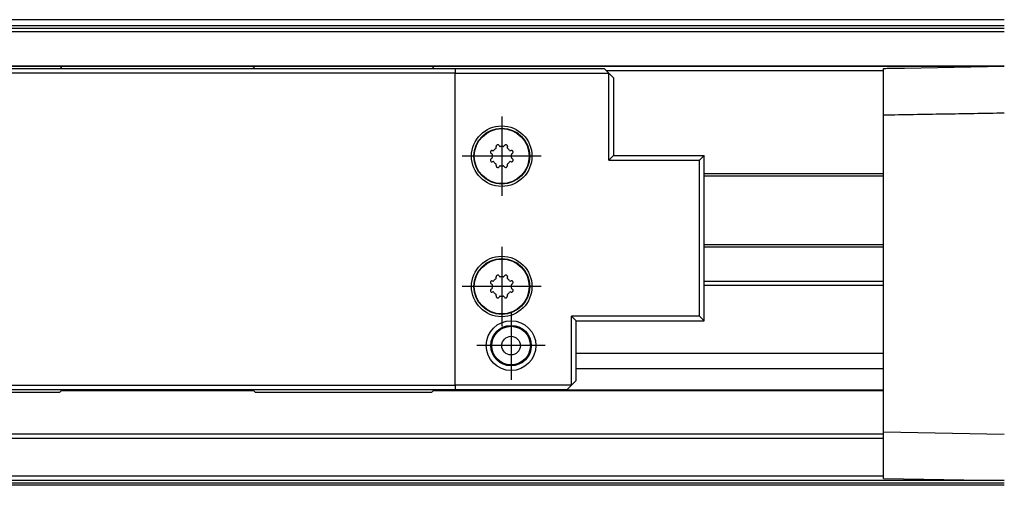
# Model space of a CAD drawing. Header units: millimetres. Extents: x -235 to 9017, y -109 to 485.
# Tile 11 of 35: x 371 to 477, y 337 to 387. Entities that reach past the tile are written whole.
import ezdxf

# ---------------------------------------------------------------- set-up
doc = ezdxf.new("R2010")
doc.units = ezdxf.units.MM
doc.linetypes.add('DOT_CENTER', pattern=[14, 12, -1, 0, -1])
doc.layers.add('1', color=7, linetype='Continuous')

# ---------------------------------------------------------------- blocks, each defined once
blk = doc.blocks.new('CABEZA_1_1__40', base_point=(340.9543643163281, 347.1029435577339))
at = {"color": 7, "linetype": 'Continuous'}
for p, q in [((356.4565187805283, 382.1029435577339), (356.2065187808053, 381.8529435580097)), ((362.8949536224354, 382.1029435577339), (356.4565187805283, 382.1029435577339)), ((369.0180839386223, 382.1029435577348), (362.8949536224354, 382.1029435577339)), ((375.4565187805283, 382.1029435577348), (369.0180839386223, 382.1029435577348)), ((375.7065187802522, 381.8529435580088), (375.4565187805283, 382.1029435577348)), ((396.4565187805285, 382.1029435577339), (396.2065187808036, 381.8529435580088)), ((402.8949536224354, 382.1029435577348), (396.4565187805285, 382.1029435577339)), ((409.0180839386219, 382.1029435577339), (402.8949536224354, 382.1029435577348)), ((415.4565187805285, 382.1029435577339), (409.0180839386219, 382.1029435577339)), ((415.7065187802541, 381.8529435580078), (415.4565187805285, 382.1029435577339)), ((340.9543643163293, 380.8529435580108), (341.4543643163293, 381.3529435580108)), ((341.4543643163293, 381.3529435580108), (341.9543643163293, 381.8529435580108)), ((353.9554415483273, 381.3529435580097), (341.4543643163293, 381.3529435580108)), ((341.4543643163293, 381.3529435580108), (341.4543643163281, 347.8529435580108)), ((341.9543643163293, 381.8529435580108), (353.9554415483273, 381.8529435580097)), ((353.9554415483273, 381.8529435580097), (356.2065187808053, 381.8529435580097)), ((353.9554415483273, 381.3529435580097), (353.9554415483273, 381.8529435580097)), ((417.9543643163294, 381.3529435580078), (353.9554415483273, 381.3529435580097)), ((353.9554415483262, 347.8529435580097), (353.9554415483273, 381.3529435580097)), ((356.2065187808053, 381.8529435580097), (375.7065187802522, 381.8529435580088)), ((375.7065187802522, 381.8529435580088), (396.2065187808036, 381.8529435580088)), ((396.2065187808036, 381.8529435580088), (415.7065187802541, 381.8529435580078)), ((415.7065187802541, 381.8529435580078), (417.9543643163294, 381.8529435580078)), ((417.9543643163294, 381.8529435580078), (417.9543643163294, 381.3529435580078)), ((417.9543643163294, 381.8529435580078), (433.9572087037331, 381.8529435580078)), ((417.9543643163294, 381.3529435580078), (434.4572087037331, 381.3529435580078)), ((417.9543643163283, 347.8529435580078), (417.9543643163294, 381.3529435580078)), ((433.9572087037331, 381.8529435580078), (434.4572087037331, 381.3529435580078)), ((434.9572087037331, 380.8529435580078), (434.4572087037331, 381.3529435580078)), ((434.4572087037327, 372.0357879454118), (434.4572087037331, 381.3529435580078)), ((340.9543643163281, 348.3529435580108), (340.9543643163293, 380.8529435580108)), ((434.9572087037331, 380.8529435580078), (434.9572087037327, 372.5357879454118)), ((422.3651410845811, 373.3747418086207), (422.3434653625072, 373.4725146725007)), ((422.6653894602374, 373.6058599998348), (422.719198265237, 373.5213970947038)), ((423.1895303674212, 373.5213970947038), (423.2433391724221, 373.6058599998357)), ((423.5652632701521, 373.4725146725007), (423.5435875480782, 373.3747418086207)), ((421.8859107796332, 372.6881096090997), (421.8014478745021, 372.7419184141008)), ((421.9347932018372, 373.0638425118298), (422.0325660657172, 373.0421667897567)), ((423.8761625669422, 373.0421667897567), (423.9739354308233, 373.0638425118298)), ((424.1072807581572, 372.7419184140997), (424.0228178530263, 372.6881096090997)), ((434.9572087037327, 372.5357879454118), (434.4572087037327, 372.0357879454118)), ((434.9572087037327, 372.5357879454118), (444.7022098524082, 372.5357879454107)), ((444.7022098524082, 372.5357879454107), (444.2022098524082, 372.0357879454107)), ((444.7022098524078, 354.7700991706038), (444.7022098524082, 372.5357879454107)), ((347.9358704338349, 371.3638425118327), (348.033643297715, 371.3421667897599)), ((348.3662183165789, 371.6747418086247), (348.3445425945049, 371.7725146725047)), ((348.6664666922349, 371.9058599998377), (348.7202754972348, 371.8213970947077)), ((349.1906075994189, 371.8213970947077), (349.2444164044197, 371.9058599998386)), ((349.5663405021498, 371.7725146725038), (349.544664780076, 371.6747418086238)), ((349.8772397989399, 371.3421667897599), (349.9750126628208, 371.3638425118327)), ((421.8014478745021, 372.1639687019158), (421.8859107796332, 372.2177775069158)), ((422.0325660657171, 371.8637203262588), (421.9347932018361, 371.8420446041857)), ((422.343465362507, 371.4333724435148), (422.3651410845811, 371.5311453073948)), ((422.719198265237, 371.3844900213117), (422.665389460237, 371.3000271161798)), ((423.2433391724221, 371.3000271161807), (423.1895303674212, 371.3844900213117)), ((423.5435875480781, 371.5311453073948), (423.5652632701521, 371.4333724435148)), ((423.9739354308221, 371.8420446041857), (423.8761625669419, 371.8637203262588)), ((424.022817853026, 372.2177775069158), (424.107280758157, 372.1639687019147)), ((434.4572087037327, 372.0357879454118), (444.2022098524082, 372.0357879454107)), ((444.2022098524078, 355.2700991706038), (444.2022098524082, 372.0357879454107)), ((347.8869880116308, 370.9881096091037), (347.8025251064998, 371.0419184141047)), ((347.8025251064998, 370.4639687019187), (347.8869880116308, 370.5177775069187)), ((350.1083579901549, 371.0419184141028), (350.0238950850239, 370.9881096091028)), ((350.0238950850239, 370.5177775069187), (350.1083579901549, 370.4639687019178)), ((348.033643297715, 370.1637203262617), (347.9358704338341, 370.1420446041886)), ((348.3445425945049, 369.7333724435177), (348.3662183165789, 369.8311453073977)), ((348.7202754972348, 369.6844900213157), (348.6664666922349, 369.6000271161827)), ((349.2444164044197, 369.6000271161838), (349.1906075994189, 369.6844900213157)), ((349.544664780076, 369.8311453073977), (349.5663405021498, 369.7333724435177)), ((349.9750126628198, 370.1420446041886), (349.8772397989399, 370.1637203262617)), ((421.8859107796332, 358.6881096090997), (421.8014478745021, 358.7419184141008)), ((421.9347932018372, 359.0638425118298), (422.0325660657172, 359.0421667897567)), ((422.3651410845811, 359.3747418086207), (422.3434653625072, 359.4725146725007)), ((422.6653894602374, 359.6058599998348), (422.7191982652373, 359.5213970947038)), ((423.1895303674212, 359.5213970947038), (423.2433391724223, 359.6058599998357)), ((423.5652632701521, 359.4725146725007), (423.5435875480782, 359.3747418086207)), ((423.8761625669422, 359.0421667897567), (423.9739354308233, 359.0638425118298)), ((424.1072807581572, 358.7419184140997), (424.0228178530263, 358.6881096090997)), ((348.3651410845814, 357.6747418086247), (348.3434653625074, 357.7725146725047)), ((348.6653894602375, 357.9058599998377), (348.7191982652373, 357.8213970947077)), ((349.1895303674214, 357.8213970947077), (349.2433391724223, 357.9058599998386)), ((349.5652632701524, 357.7725146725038), (349.5435875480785, 357.6747418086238)), ((421.801447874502, 358.1639687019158), (421.8859107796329, 358.2177775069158)), ((422.0325660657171, 357.8637203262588), (421.9347932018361, 357.8420446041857)), ((423.9739354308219, 357.8420446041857), (423.8761625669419, 357.8637203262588)), ((424.022817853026, 358.2177775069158), (424.107280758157, 358.1639687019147)), ((347.8859107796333, 356.9881096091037), (347.8014478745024, 357.0419184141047)), ((347.9347932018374, 357.3638425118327), (348.0325660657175, 357.3421667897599)), ((349.8761625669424, 357.3421667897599), (349.9739354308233, 357.3638425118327)), ((350.1072807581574, 357.0419184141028), (350.0228178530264, 356.9881096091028)), ((422.343465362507, 357.4333724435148), (422.3651410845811, 357.5311453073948)), ((422.719198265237, 357.3844900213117), (422.665389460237, 357.3000271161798)), ((423.2433391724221, 357.3000271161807), (423.1895303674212, 357.3844900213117)), ((423.5435875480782, 357.5311453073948), (423.565263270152, 357.4333724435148)), ((347.8014478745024, 356.4639687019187), (347.8859107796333, 356.5177775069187)), ((348.0325660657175, 356.1637203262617), (347.9347932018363, 356.1420446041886)), ((348.3434653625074, 355.7333724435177), (348.3651410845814, 355.8311453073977)), ((348.7191982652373, 355.6844900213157), (348.6653894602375, 355.6000271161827)), ((349.2433391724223, 355.6000271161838), (349.1895303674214, 355.6844900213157)), ((349.5435875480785, 355.8311453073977), (349.5652632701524, 355.7333724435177)), ((349.9739354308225, 356.1420446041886), (349.8761625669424, 356.1637203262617)), ((350.0228178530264, 356.5177775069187), (350.1072807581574, 356.4639687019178)), ((430.4543643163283, 347.8529435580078), (430.4543643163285, 355.2700991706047)), ((430.4543643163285, 355.2700991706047), (430.9565187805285, 354.7700991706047)), ((444.2022098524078, 355.2700991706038), (430.4543643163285, 355.2700991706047)), ((430.9565187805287, 348.6029435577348), (430.9565187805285, 354.7700991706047)), ((430.9565187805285, 354.7700991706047), (444.7022098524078, 354.7700991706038)), ((444.7022098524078, 354.7700991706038), (444.2022098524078, 355.2700991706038)), ((341.4543643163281, 347.8529435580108), (340.9543643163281, 348.3529435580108)), ((430.4543643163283, 347.8529435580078), (430.9543643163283, 348.3529435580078)), ((430.9543643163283, 348.3529435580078), (430.9565187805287, 348.6029435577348)), ((353.9554415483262, 347.8529435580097), (341.4543643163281, 347.8529435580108)), ((341.4543643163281, 347.8529435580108), (341.9543643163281, 347.3529435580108)), ((341.9543643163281, 347.3529435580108), (353.9554415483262, 347.3529435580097)), ((353.9554415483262, 347.8529435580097), (417.9543643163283, 347.8529435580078)), ((353.9554415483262, 347.8529435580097), (353.9554415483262, 347.3529435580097)), ((356.2065187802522, 347.3529435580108), (353.9554415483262, 347.3529435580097)), ((375.7065187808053, 347.3529435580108), (356.2065187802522, 347.3529435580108)), ((356.2065187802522, 347.3529435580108), (356.4565187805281, 347.1029435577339)), ((356.4565187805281, 347.1029435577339), (375.4565187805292, 347.1029435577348)), ((375.4565187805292, 347.1029435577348), (375.7065187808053, 347.3529435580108)), ((396.2065187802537, 347.3529435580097), (375.7065187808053, 347.3529435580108)), ((415.7065187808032, 347.3529435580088), (396.2065187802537, 347.3529435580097)), ((396.2065187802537, 347.3529435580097), (396.4565187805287, 347.1029435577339)), ((396.4565187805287, 347.1029435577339), (415.4565187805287, 347.1029435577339)), ((415.7065187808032, 347.3529435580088), (415.4565187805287, 347.1029435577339)), ((417.9543643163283, 347.3529435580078), (415.7065187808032, 347.3529435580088)), ((430.4543643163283, 347.8529435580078), (417.9543643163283, 347.8529435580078)), ((417.9543643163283, 347.8529435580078), (417.9543643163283, 347.3529435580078)), ((429.9543643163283, 347.3529435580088), (417.9543643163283, 347.3529435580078)), ((430.4543643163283, 347.8529435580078), (429.9543643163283, 347.3529435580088))]:
    blk.add_line(p, q, dxfattribs=at)
for centre, radius in [((347.954364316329, 377.1029435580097), 2.679018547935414), ((347.954364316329, 377.1029435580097), 2.171034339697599), ((347.954364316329, 377.1029435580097), 2.074999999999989), ((347.954364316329, 377.1029435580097), 0.9999999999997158), ((422.954364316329, 372.4529435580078), 3.25), ((422.954364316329, 372.4529435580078), 3), ((422.954364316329, 372.4529435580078), 2.948945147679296), ((348.9554415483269, 370.7529435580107), 3.25), ((348.9554415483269, 370.7529435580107), 3), ((348.9554415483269, 370.7529435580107), 2.948945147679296), ((422.9543643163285, 358.4529435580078), 3.25), ((422.9543643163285, 358.4529435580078), 3), ((422.9543643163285, 358.4529435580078), 2.948945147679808), ((348.9543643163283, 356.7529435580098), 3.25), ((348.9543643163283, 356.7529435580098), 3), ((348.9543643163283, 356.7529435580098), 2.948945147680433), ((423.9543643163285, 352.1029435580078), 2.675000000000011), ((423.9543643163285, 352.1029435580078), 2.171031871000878), ((423.9543643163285, 352.1029435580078), 2.075000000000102), ((423.9543643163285, 352.1029435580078), 0.9999999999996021)]:
    blk.add_circle(centre, radius, dxfattribs=at)
for centre, radius, start, end in [((422.4899097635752, 373.5049806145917), 0.150000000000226, 113.8205556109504, 192.5000000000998), ((422.9543643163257, 372.4529435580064), 1.299999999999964, 111.1794443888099, 113.8205556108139), ((422.5388807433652, 373.5252650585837), 0.1500000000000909, 90, 111.179444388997), ((422.5388807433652, 373.5252650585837), 0.1499999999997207, 32.49999999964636, 90), ((422.7782356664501, 373.5590080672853), 0.0700000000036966, 212.4999999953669, 279.0477603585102), ((422.9543643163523, 372.4529435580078), 1.049999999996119, 80.9522396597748, 99.0477603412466), ((423.1304929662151, 373.5590080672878), 0.0699999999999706, 260.9522396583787, 327.4999999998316), ((423.3698478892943, 373.5252650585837), 0.1499999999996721, 68.82055561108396, 147.500000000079), ((422.9543643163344, 372.4529435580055), 1.300000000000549, 66.17944438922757, 68.82055561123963), ((423.4188188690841, 373.5049806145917), 0.1500000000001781, 44.99999999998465, 66.17944438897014), ((423.4188188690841, 373.5049806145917), 0.1500000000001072, 347.4999999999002, 44.99999999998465), ((421.8820428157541, 372.8684271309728), 0.1499999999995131, 158.8205556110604, 237.5000000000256), ((422.9543643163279, 372.4529435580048), 1.29999999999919, 156.179444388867, 158.8205556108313), ((421.9023272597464, 372.9173981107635), 0.1499999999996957, 135.0000000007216, 156.1794443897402), ((421.9023272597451, 372.9173981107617), 0.1500000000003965, 77.4999999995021, 134.9999999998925), ((421.8482998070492, 372.6290722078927), 0.0699999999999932, 0, 57.50000000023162), ((422.954364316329, 372.4529435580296), 1.049999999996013, 170.9522396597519, 189.047760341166), ((422.0477168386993, 373.1105075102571), 0.0700000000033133, 257.4999999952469, 324.047760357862), ((422.9543643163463, 372.452943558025), 1.049999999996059, 125.9522396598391, 144.0477603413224), ((422.2968003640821, 373.3595910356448), 0.0700000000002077, 305.9522396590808, 0), ((423.6119282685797, 373.3595910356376), 0.0700000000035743, 179.9999999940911, 234.047760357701), ((422.9543643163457, 372.4529435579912), 1.049999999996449, 35.95223965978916, 54.04776034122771), ((423.8610117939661, 373.1105075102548), 0.0699999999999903, 215.9522396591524, 282.5000000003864), ((424.0064013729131, 372.9173981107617), 0.1500000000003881, 23.8205556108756, 102.49999999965), ((424.0604288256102, 372.6290722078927), 0.0699999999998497, 122.4999999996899, 180), ((422.9543643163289, 372.452943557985), 1.049999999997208, 350.9522396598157, 9.04776034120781), ((424.0266858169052, 372.8684271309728), 0.1500000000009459, 302.4999999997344, 0), ((422.9543643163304, 372.4529435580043), 1.300000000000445, 21.17944438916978, 23.82055561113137), ((424.0266858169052, 372.8684271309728), 0.1499999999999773, 0, 21.17944438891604), ((347.9034044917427, 371.2173981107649), 0.1500000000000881, 77.4999999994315, 134.9999999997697), ((348.0487940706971, 371.41050751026), 0.0700000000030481, 257.4999999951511, 324.0477603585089), ((348.9554415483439, 370.7529435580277), 1.049999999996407, 125.9522396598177, 144.0477603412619), ((348.2978775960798, 371.6595910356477), 0.069999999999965, 305.9522396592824, 0), ((348.4909869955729, 371.8049806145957), 0.1499999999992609, 113.8205556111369, 192.5000000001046), ((348.9554415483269, 370.7529435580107), 1.300000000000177, 111.1794443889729, 113.8205556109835), ((348.5399579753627, 371.8252650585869), 0.1499999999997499, 90, 111.1794443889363), ((348.5399579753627, 371.8252650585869), 0.1499999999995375, 32.49999999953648, 90), ((348.7793128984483, 371.859008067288), 0.0700000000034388, 212.4999999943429, 279.0477603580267), ((348.95544154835, 370.7529435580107), 1.049999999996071, 80.95223965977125, 99.04776034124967), ((349.1315701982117, 371.8590080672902), 0.0699999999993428, 260.9522396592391, 327.5000000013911), ((349.3709251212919, 371.8252650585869), 0.1499999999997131, 68.82055561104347, 147.5000000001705), ((348.9554415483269, 370.7529435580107), 1.300000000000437, 66.1794443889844, 68.8205556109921), ((349.4198961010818, 371.8049806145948), 0.1500000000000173, 44.99999999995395, 66.1794443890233), ((349.4198961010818, 371.8049806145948), 0.1500000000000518, 347.4999999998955, 44.99999999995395), ((349.6130055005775, 371.6595910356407), 0.070000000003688, 179.9999999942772, 234.047760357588), ((348.955441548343, 370.7529435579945), 1.049999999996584, 35.95223965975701, 54.04776034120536), ((349.8620890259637, 371.4105075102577), 0.0699999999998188, 215.9522396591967, 282.5000000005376), ((350.0074786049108, 371.2173981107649), 0.1500000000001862, 23.82055561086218, 102.4999999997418), ((421.8820428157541, 372.0374599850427), 0.1500000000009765, 122.4999999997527, 180), ((421.8820428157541, 372.0374599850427), 0.1500000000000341, 180, 201.1794443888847), ((422.9543643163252, 372.4529435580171), 1.299999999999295, 201.1794443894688, 203.8205556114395), ((421.9023272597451, 371.9884890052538), 0.149999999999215, 203.8205556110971, 282.5000000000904), ((421.8482998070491, 372.2768149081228), 0.0699999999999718, 302.4999999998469, 0), ((422.047716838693, 371.7953796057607), 0.0699999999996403, 35.95223965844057, 102.5000000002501), ((422.9543643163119, 372.4529435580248), 1.049999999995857, 215.9522396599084, 234.0477603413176), ((422.296800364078, 371.5462960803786), 0.0700000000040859, 359.9999999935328, 54.04776035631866), ((422.489909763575, 371.4009065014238), 0.1500000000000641, 167.4999999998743, 225.000000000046), ((422.778235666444, 371.3468790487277), 0.0699999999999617, 80.95223965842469, 147.5000000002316), ((422.9543643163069, 372.4529435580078), 1.049999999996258, 260.9522396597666, 279.0477603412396), ((423.1304929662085, 371.3468790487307), 0.0700000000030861, 32.49999999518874, 99.04776035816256), ((423.4188188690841, 371.4009065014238), 0.1500000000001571, 293.8205556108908, 12.50000000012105), ((423.6119282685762, 371.5462960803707), 0.0699999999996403, 125.9522396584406, 180), ((422.9543643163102, 372.4529435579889), 1.04999999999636, 305.9522396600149, 324.0477603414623), ((423.8610117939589, 371.7953796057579), 0.0700000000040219, 77.49999999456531, 144.0477603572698), ((424.0064013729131, 371.9884890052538), 0.1500000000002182, 257.4999999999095, 315), ((424.0604288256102, 372.2768149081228), 0.0700000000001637, 180, 237.5000000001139), ((424.026685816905, 372.0374599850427), 0.1499999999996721, 338.8205556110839, 57.50000000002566), ((424.0064013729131, 371.9884890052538), 0.1499999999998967, 315, 336.1794443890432), ((422.9543643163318, 372.4529435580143), 1.300000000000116, 336.1794443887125, 338.8205556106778), ((347.8831200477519, 371.1684271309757), 0.1500000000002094, 158.8205556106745, 237.499999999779), ((347.8831200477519, 370.3374599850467), 0.1500000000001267, 122.500000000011, 180), ((347.8831200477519, 370.3374599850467), 0.1500000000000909, 180, 201.1794443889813), ((348.955441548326, 370.7529435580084), 1.299999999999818, 156.1794443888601, 158.8205556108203), ((347.9034044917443, 371.2173981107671), 0.1500000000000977, 135.000000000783, 156.179444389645), ((347.8493770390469, 370.9290722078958), 0.0699999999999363, 0, 57.50000000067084), ((347.8493770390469, 370.5768149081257), 0.0699999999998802, 302.4999999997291, 0), ((348.9554415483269, 370.7529435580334), 1.049999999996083, 170.9522396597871, 189.0477603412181), ((350.0615060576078, 370.9290722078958), 0.0699999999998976, 122.4999999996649, 180), ((350.0615060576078, 370.5768149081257), 0.0699999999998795, 180, 237.5000000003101), ((348.9554415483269, 370.7529435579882), 1.049999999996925, 350.9522396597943, 9.04776034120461), ((350.027763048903, 371.1684271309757), 0.1500000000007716, 302.4999999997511, 0), ((350.027763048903, 370.3374599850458), 0.1499999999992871, 338.8205556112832, 57.5000000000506), ((348.9554415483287, 370.7529435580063), 1.300000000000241, 21.17944438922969, 23.82055561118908), ((350.0277630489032, 371.1684271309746), 0.1499999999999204, 4.3425e-10, 21.17944438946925), ((422.489909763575, 371.4009065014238), 0.1500000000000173, 225.000000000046, 246.1794443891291), ((422.9543643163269, 372.4529435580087), 1.300000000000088, 246.179444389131, 248.8205556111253), ((422.5388807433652, 371.3806220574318), 0.1499999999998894, 248.8205556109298, 327.499999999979), ((423.369847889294, 371.3806220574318), 0.1499999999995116, 212.499999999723, 270), ((423.369847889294, 371.3806220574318), 0.1500000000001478, 270, 291.1794443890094), ((422.9543643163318, 372.4529435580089), 1.300000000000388, 291.1794443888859, 293.8205556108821), ((348.9554415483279, 370.7529435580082), 1.299999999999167, 201.1794443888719, 203.8205556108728), ((347.9034044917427, 370.2884890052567), 0.1499999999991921, 203.8205556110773, 282.5000000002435), ((348.0487940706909, 370.0953796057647), 0.0699999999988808, 35.95223965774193, 102.5000000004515), ((348.9554415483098, 370.7529435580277), 1.049999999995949, 215.9522396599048, 234.0477603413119), ((348.2978775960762, 369.8462960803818), 0.0700000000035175, 359.9999999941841, 54.04776035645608), ((348.4909869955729, 369.7009065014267), 0.1500000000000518, 167.4999999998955, 224.9999999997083), ((348.4909869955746, 369.7009065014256), 0.1499999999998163, 224.999999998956, 246.1794443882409), ((348.9554415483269, 370.7529435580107), 1.300000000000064, 246.1794443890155, 248.8205556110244), ((348.5399579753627, 369.6806220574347), 0.1499999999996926, 248.8205556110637, 327.5000000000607), ((348.7793128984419, 369.6468790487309), 0.069999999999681, 80.95223965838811, 147.4999999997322), ((348.9554415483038, 370.7529435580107), 1.049999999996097, 260.9522396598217, 279.0477603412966), ((349.1315701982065, 369.6468790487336), 0.0700000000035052, 32.49999999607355, 99.04776035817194), ((349.3709251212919, 369.6806220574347), 0.1499999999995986, 212.4999999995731, 270), ((349.3709251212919, 369.6806220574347), 0.1499999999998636, 270, 291.1794443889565), ((348.9554415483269, 370.7529435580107), 1.300000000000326, 291.1794443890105, 293.8205556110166), ((349.4198961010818, 369.7009065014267), 0.15000000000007, 293.8205556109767, 12.50000000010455), ((349.6130055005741, 369.8462960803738), 0.0699999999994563, 125.9522396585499, 180), ((348.9554415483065, 370.7529435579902), 1.049999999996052, 305.9522396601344, 324.0477603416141), ((349.8620890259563, 370.0953796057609), 0.0700000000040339, 77.49999999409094, 144.0477603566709), ((350.0074786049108, 370.2884890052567), 0.1500000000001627, 257.4999999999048, 315.0000000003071), ((350.0074786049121, 370.2884890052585), 0.1499999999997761, 314.9999999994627, 336.1794443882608), ((348.955441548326, 370.7529435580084), 1.299999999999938, 336.1794443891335, 338.8205556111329), ((421.8820428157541, 358.8684271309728), 0.1499999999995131, 158.8205556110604, 237.5000000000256), ((422.9543643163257, 358.4529435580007), 1.299999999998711, 156.1794443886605, 158.8205556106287), ((421.902327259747, 358.917398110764), 0.1499999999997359, 135.0000000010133, 156.1794443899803), ((421.9023272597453, 358.9173981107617), 0.1500000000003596, 77.49999999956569, 134.9999999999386), ((421.8482998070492, 358.6290722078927), 0.0699999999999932, 0, 57.50000000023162), ((422.0477168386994, 359.1105075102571), 0.0700000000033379, 257.499999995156, 324.0477603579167), ((422.9543643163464, 358.4529435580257), 1.049999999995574, 125.952239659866, 144.0477603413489), ((422.2968003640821, 359.3595910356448), 0.0700000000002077, 305.9522396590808, 0), ((422.4899097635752, 359.5049806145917), 0.1500000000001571, 113.8205556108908, 192.5000000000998), ((422.9543643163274, 358.4529435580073), 1.299999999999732, 111.1794443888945, 113.8205556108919), ((422.5388807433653, 359.5252650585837), 0.1500000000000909, 90, 111.1794443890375), ((422.5388807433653, 359.5252650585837), 0.1499999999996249, 32.49999999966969, 90), ((422.7782356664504, 359.5590080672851), 0.0700000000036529, 212.4999999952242, 279.0477603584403), ((422.9543643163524, 358.4529435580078), 1.04999999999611, 80.95223965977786, 99.04776034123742), ((423.1304929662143, 359.5590080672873), 0.0699999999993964, 260.9522396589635, 327.5000000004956), ((423.3698478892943, 359.5252650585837), 0.1499999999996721, 68.82055561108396, 147.500000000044), ((422.9543643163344, 358.4529435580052), 1.300000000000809, 66.17944438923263, 68.82055561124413), ((423.4188188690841, 359.5049806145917), 0.1500000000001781, 44.99999999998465, 66.17944438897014), ((423.4188188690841, 359.5049806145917), 0.1500000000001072, 347.4999999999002, 44.99999999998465), ((423.61192826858, 359.3595910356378), 0.0700000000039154, 179.9999999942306, 234.047760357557), ((422.9543643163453, 358.4529435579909), 1.049999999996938, 35.95223965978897, 54.04776034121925), ((423.8610117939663, 359.1105075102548), 0.0700000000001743, 215.9522396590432, 282.5000000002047), ((424.0064013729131, 358.9173981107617), 0.1500000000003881, 23.8205556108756, 102.49999999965), ((424.0604288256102, 358.6290722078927), 0.0699999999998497, 122.4999999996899, 180), ((424.0266858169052, 358.8684271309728), 0.1500000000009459, 302.4999999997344, 0), ((422.95436431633, 358.4529435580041), 1.300000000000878, 21.17944438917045, 23.82055561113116), ((424.0266858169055, 358.8684271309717), 0.1499999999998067, 4.1254e-10, 21.17944438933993), ((348.9543643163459, 356.7529435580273), 1.049999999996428, 125.9522396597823, 144.0477603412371), ((348.2968003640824, 357.6595910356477), 0.0699999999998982, 305.9522396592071, 0), ((348.4899097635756, 357.8049806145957), 0.1499999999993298, 113.8205556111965, 192.5000000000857), ((348.9543643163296, 356.7529435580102), 1.300000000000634, 111.1794443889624, 113.820555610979), ((348.5388807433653, 357.8252650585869), 0.1499999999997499, 90, 111.1794443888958), ((348.5388807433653, 357.8252650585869), 0.1499999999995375, 32.49999999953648, 90), ((348.7782356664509, 357.859008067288), 0.0700000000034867, 212.4999999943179, 279.0477603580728), ((348.9543643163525, 356.7529435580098), 1.04999999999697, 80.95223965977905, 99.04776034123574), ((349.1304929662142, 357.8590080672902), 0.0699999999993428, 260.9522396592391, 327.5000000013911), ((349.3698478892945, 357.8252650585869), 0.1499999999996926, 68.82055561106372, 147.5000000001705), ((348.9543643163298, 356.7529435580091), 1.300000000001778, 66.17944438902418, 68.82055561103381), ((349.4188188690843, 357.8049806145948), 0.1500000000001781, 44.99999999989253, 66.17944438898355), ((349.4188188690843, 357.8049806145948), 0.1500000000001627, 347.4999999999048, 44.99999999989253), ((349.6119282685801, 357.6595910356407), 0.070000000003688, 179.9999999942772, 234.0477603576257), ((348.9543643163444, 356.7529435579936), 1.049999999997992, 35.95223965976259, 54.04776034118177), ((421.8820428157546, 358.0374599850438), 0.1500000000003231, 122.5000000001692, 180.0000000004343), ((421.882042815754, 358.0374599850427), 0.1499999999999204, 180, 201.1794443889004), ((422.9543643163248, 358.4529435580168), 1.299999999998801, 201.1794443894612, 203.8205556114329), ((421.9023272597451, 357.9884890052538), 0.149999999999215, 203.8205556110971, 282.5000000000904), ((421.8482998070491, 358.2768149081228), 0.0699999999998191, 302.4999999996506, 0), ((422.9543643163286, 358.4529435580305), 1.049999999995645, 170.9522396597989, 189.0477603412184), ((422.047716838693, 357.7953796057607), 0.0699999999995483, 35.95223965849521, 102.5000000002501), ((422.9543643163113, 358.452943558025), 1.049999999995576, 215.9522396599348, 234.0477603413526), ((422.296800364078, 357.5462960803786), 0.0700000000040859, 359.9999999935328, 54.04776035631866), ((423.6119282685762, 357.5462960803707), 0.0699999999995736, 125.9522396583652, 180), ((422.9543643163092, 358.4529435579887), 1.049999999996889, 305.9522396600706, 324.0477603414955), ((423.8610117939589, 357.7953796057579), 0.0700000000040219, 77.49999999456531, 144.047760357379), ((424.0064013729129, 357.9884890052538), 0.1500000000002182, 257.4999999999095, 315.0000000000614), ((424.0604288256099, 358.2768149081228), 0.0699999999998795, 180, 237.5000000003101), ((422.9543643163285, 358.4529435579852), 1.049999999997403, 350.9522396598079, 9.04776034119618), ((424.026685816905, 358.0374599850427), 0.1499999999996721, 338.8205556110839, 57.50000000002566), ((424.0064013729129, 357.9884890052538), 0.1500000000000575, 315.0000000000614, 336.1794443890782), ((422.9543643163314, 358.4529435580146), 1.300000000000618, 336.1794443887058, 338.8205556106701), ((347.8820428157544, 357.1684271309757), 0.1500000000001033, 158.8205556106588, 237.4999999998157), ((348.9543643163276, 356.7529435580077), 1.29999999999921, 156.1794443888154, 158.820555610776), ((347.9023272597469, 357.2173981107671), 0.1500000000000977, 135.000000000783, 156.1794443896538), ((347.9023272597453, 357.2173981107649), 0.1500000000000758, 77.4999999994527, 134.9999999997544), ((347.8482998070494, 356.9290722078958), 0.0699999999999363, 0, 57.50000000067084), ((347.8482998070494, 356.5768149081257), 0.0699999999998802, 302.4999999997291, 0), ((348.9543643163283, 356.7529435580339), 1.04999999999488, 170.9522396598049, 189.0477603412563), ((348.0477168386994, 357.41050751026), 0.0700000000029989, 257.4999999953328, 324.0477603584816), ((349.8610117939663, 357.4105075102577), 0.0699999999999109, 215.9522396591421, 282.5000000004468), ((350.0064013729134, 357.2173981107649), 0.1500000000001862, 23.82055561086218, 102.4999999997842), ((350.0604288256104, 356.9290722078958), 0.0699999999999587, 122.4999999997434, 180), ((350.0604288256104, 356.5768149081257), 0.0699999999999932, 180, 237.5000000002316), ((348.9543643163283, 356.7529435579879), 1.049999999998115, 350.9522396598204, 9.04776034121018), ((350.0266858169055, 357.1684271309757), 0.1500000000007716, 302.4999999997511, 0), ((348.95436431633, 356.7529435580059), 1.30000000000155, 21.17944438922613, 23.82055561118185), ((350.0266858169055, 357.1684271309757), 0.1499999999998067, 0, 21.17944438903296), ((422.489909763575, 357.4009065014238), 0.1500000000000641, 167.4999999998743, 225.000000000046), ((422.489909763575, 357.4009065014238), 0.1500000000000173, 225.000000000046, 246.1794443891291), ((422.9543643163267, 358.4529435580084), 1.299999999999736, 246.1794443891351, 248.8205556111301), ((422.5388807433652, 357.3806220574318), 0.1499999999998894, 248.8205556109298, 327.499999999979), ((422.778235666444, 357.3468790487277), 0.0699999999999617, 80.95223965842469, 147.5000000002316), ((422.9543643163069, 358.4529435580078), 1.049999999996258, 260.9522396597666, 279.0477603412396), ((423.1304929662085, 357.3468790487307), 0.0700000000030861, 32.49999999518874, 99.04776035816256), ((423.369847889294, 357.3806220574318), 0.1499999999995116, 212.499999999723, 270), ((423.369847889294, 357.3806220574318), 0.1500000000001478, 270, 291.1794443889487), ((422.9543643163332, 358.4529435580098), 1.300000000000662, 291.1794443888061, 293.8205556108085), ((423.4188188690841, 357.4009065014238), 0.1500000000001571, 293.8205556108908, 12.50000000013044), ((347.8820428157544, 356.3374599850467), 0.1500000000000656, 122.4999999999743, 180), ((347.8820428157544, 356.3374599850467), 0.1500000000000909, 180, 201.179444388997), ((348.9543643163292, 356.7529435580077), 1.299999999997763, 201.1794443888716, 203.8205556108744), ((347.9023272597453, 356.2884890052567), 0.1499999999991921, 203.8205556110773, 282.5000000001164), ((348.0477168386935, 356.0953796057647), 0.0699999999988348, 35.95223965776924, 102.500000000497), ((348.9543643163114, 356.7529435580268), 1.049999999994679, 215.9522396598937, 234.0477603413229), ((348.2968003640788, 355.8462960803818), 0.0700000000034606, 359.9999999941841, 54.04776035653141), ((348.4899097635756, 355.7009065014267), 0.1500000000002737, 167.4999999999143, 224.9999999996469), ((348.4899097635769, 355.7009065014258), 0.1499999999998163, 224.9999999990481, 246.1794443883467), ((348.9543643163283, 356.7529435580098), 1.299999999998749, 246.1794443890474, 248.820555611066), ((348.5388807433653, 355.6806220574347), 0.1499999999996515, 248.8205556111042, 327.5000000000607), ((348.7782356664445, 355.6468790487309), 0.0699999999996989, 80.95223965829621, 147.4999999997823), ((348.9543643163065, 356.7529435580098), 1.049999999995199, 260.9522396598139, 279.0477603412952), ((349.1304929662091, 355.6468790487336), 0.0700000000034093, 32.49999999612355, 99.04776035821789), ((349.3698478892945, 355.6806220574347), 0.1499999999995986, 212.4999999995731, 270), ((349.3698478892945, 355.6806220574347), 0.1499999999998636, 270, 291.1794443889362), ((348.9543643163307, 356.7529435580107), 1.299999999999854, 291.1794443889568, 293.8205556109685), ((349.4188188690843, 355.7009065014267), 0.1500000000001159, 293.8205556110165, 12.50000000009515), ((349.6119282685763, 355.8462960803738), 0.0699999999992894, 125.9522396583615, 180), ((348.9543643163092, 356.7529435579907), 1.049999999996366, 305.9522396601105, 324.0477603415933), ((349.8610117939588, 356.0953796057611), 0.0700000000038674, 77.49999999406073, 144.0477603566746), ((350.0064013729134, 356.2884890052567), 0.1500000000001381, 257.4999999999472, 315.0000000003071), ((350.0266858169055, 356.3374599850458), 0.1499999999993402, 338.820555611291, 57.5000000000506), ((350.0064013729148, 356.2884890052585), 0.1499999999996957, 314.9999999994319, 336.1794443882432), ((348.9543643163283, 356.7529435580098), 1.300000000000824, 336.1794443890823, 338.820555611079)]:
    blk.add_arc(centre, radius, start, end, dxfattribs=at)
for points in [[(421.9174288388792, 372.6180641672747), (421.9175740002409, 372.6198988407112), (421.9178643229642, 372.6235681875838), (421.9181546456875, 372.6272375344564), (421.9182998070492, 372.6290722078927)], [(422.3668003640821, 373.3595910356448), (422.3665238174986, 373.3621161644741), (422.3659707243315, 373.3671664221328), (422.3654176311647, 373.3722166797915), (422.3651410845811, 373.3747418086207)], [(423.5435875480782, 373.3747418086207), (423.5433110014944, 373.3722166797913), (423.542757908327, 373.3671664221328), (423.5422048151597, 373.362116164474), (423.5419282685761, 373.3595910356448)], [(423.9904288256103, 372.6290722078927), (423.9905739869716, 372.6272375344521), (423.990864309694, 372.6235681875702), (423.9911546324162, 372.6198988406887), (423.9912997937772, 372.6180641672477)], [(348.3678775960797, 371.6595910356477), (348.3676010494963, 371.6621161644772), (348.3670479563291, 371.6671664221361), (348.3664948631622, 371.6722166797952), (348.3662183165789, 371.6747418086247)], [(349.544664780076, 371.6747418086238), (349.5443882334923, 371.6722166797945), (349.543835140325, 371.6671664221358), (349.5432820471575, 371.6621161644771), (349.5430055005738, 371.6595910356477)], [(421.9182998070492, 372.2768149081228), (421.918154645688, 372.2786495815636), (421.9178643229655, 372.2823189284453), (421.9175740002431, 372.2859882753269), (421.9174288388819, 372.2878229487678)], [(422.3651410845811, 371.5311453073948), (422.3654176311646, 371.533670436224), (422.3659707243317, 371.5387206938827), (422.3665238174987, 371.5437709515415), (422.3668003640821, 371.5462960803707)], [(423.5419282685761, 371.5462960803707), (423.5422048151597, 371.5437709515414), (423.542757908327, 371.5387206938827), (423.5433110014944, 371.5336704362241), (423.5435875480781, 371.5311453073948)], [(423.9912997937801, 372.2878229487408), (423.9911546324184, 372.2859882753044), (423.9908643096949, 372.2823189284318), (423.9905739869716, 372.278649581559), (423.99042882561, 372.2768149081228)], [(347.9185060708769, 370.9180641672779), (347.9186512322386, 370.9198988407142), (347.9189415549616, 370.9235681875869), (347.9192318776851, 370.9272375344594), (347.9193770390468, 370.9290722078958)], [(347.9193770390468, 370.5768149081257), (347.9192318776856, 370.5786495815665), (347.9189415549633, 370.5823189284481), (347.918651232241, 370.5859882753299), (347.9185060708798, 370.5878229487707)], [(349.9915060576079, 370.9290722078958), (349.9916512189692, 370.9272375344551), (349.9919415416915, 370.9235681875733), (349.9922318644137, 370.9198988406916), (349.9923770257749, 370.9180641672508)], [(349.9923770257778, 370.5878229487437), (349.9922318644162, 370.5859882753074), (349.9919415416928, 370.5823189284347), (349.9916512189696, 370.578649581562), (349.9915060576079, 370.5768149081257)], [(348.3662183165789, 369.8311453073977), (348.3664948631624, 369.8336704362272), (348.3670479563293, 369.8387206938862), (348.3676010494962, 369.8437709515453), (348.3678775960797, 369.8462960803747)], [(349.5430055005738, 369.8462960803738), (349.5432820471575, 369.8437709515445), (349.5438351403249, 369.8387206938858), (349.5443882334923, 369.8336704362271), (349.544664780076, 369.8311453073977)], [(422.3668003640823, 359.3595910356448), (422.3665238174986, 359.3621161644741), (422.3659707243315, 359.3671664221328), (422.3654176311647, 359.3722166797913), (422.3651410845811, 359.3747418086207)], [(423.5435875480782, 359.3747418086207), (423.5433110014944, 359.3722166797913), (423.542757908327, 359.3671664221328), (423.5422048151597, 359.3621161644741), (423.5419282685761, 359.3595910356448)], [(348.3668003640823, 357.6595910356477), (348.3665238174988, 357.6621161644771), (348.3659707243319, 357.6671664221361), (348.3654176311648, 357.672216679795), (348.3651410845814, 357.6747418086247)], [(349.5435875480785, 357.6747418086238), (349.5433110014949, 357.6722166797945), (349.5427579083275, 357.6671664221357), (349.5422048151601, 357.6621161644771), (349.5419282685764, 357.6595910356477)], [(421.917428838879, 358.6180641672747), (421.9175740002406, 358.619898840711), (421.9178643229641, 358.6235681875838), (421.9181546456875, 358.6272375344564), (421.9182998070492, 358.6290722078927)], [(421.9182998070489, 358.2768149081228), (421.9181546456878, 358.2786495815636), (421.9178643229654, 358.2823189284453), (421.9175740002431, 358.285988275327), (421.9174288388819, 358.2878229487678)], [(423.9904288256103, 358.6290722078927), (423.9905739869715, 358.627237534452), (423.9908643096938, 358.6235681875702), (423.991154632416, 358.6198988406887), (423.9912997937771, 358.6180641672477)], [(423.9912997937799, 358.2878229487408), (423.9911546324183, 358.2859882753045), (423.9908643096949, 358.2823189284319), (423.9905739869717, 358.278649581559), (423.99042882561, 358.2768149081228)], [(347.9174288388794, 356.9180641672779), (347.917574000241, 356.9198988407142), (347.9178643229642, 356.9235681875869), (347.9181546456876, 356.9272375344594), (347.9182998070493, 356.9290722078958)], [(347.9182998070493, 356.5768149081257), (347.9181546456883, 356.5786495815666), (347.9178643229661, 356.5823189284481), (347.9175740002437, 356.58598827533), (347.9174288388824, 356.5878229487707)], [(349.9904288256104, 356.9290722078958), (349.9905739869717, 356.9272375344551), (349.9908643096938, 356.9235681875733), (349.9911546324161, 356.9198988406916), (349.9912997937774, 356.9180641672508)], [(349.9912997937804, 356.5878229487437), (349.9911546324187, 356.5859882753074), (349.9908643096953, 356.5823189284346), (349.9905739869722, 356.5786495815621), (349.9904288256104, 356.5768149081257)], [(422.3651410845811, 357.5311453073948), (422.3654176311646, 357.5336704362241), (422.3659707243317, 357.5387206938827), (422.3665238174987, 357.5437709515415), (422.3668003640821, 357.5462960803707)], [(423.5419282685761, 357.5462960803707), (423.5422048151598, 357.5437709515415), (423.542757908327, 357.5387206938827), (423.5433110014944, 357.5336704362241), (423.5435875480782, 357.5311453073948)], [(348.3651410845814, 355.8311453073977), (348.3654176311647, 355.8336704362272), (348.3659707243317, 355.8387206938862), (348.3665238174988, 355.8437709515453), (348.3668003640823, 355.8462960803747)], [(349.5419282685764, 355.8462960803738), (349.5422048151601, 355.8437709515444), (349.5427579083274, 355.8387206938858), (349.5433110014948, 355.8336704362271), (349.5435875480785, 355.8311453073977)]]:
    blk.add_open_spline(points, degree=3, dxfattribs=at)
at = {"layer": '1', "color": 2, "linetype": 'DOT_CENTER'}
for p, q in [((347.954364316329, 380.7819621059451), (347.954364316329, 373.4239250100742)), ((351.6333828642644, 377.1029435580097), (344.2753457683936, 377.1029435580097)), ((422.954364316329, 376.7029435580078), (422.954364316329, 368.2029435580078)), ((348.9554415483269, 375.0029435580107), (348.9554415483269, 366.5029435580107)), ((427.204364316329, 372.4529435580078), (418.704364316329, 372.4529435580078)), ((353.2054415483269, 370.7529435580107), (344.7054415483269, 370.7529435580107)), ((422.9543643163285, 362.7029435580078), (422.9543643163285, 354.2029435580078)), ((348.9543643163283, 361.0029435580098), (348.9543643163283, 352.5029435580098)), ((427.2043643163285, 358.4529435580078), (418.7043643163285, 358.4529435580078)), ((353.2043643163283, 356.7529435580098), (344.7043643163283, 356.7529435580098)), ((423.9543643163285, 355.7779435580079), (423.9543643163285, 348.4279435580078)), ((427.6293643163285, 352.1029435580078), (420.2793643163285, 352.1029435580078))]:
    blk.add_line(p, q, dxfattribs=at)
blk = doc.blocks.new('MOD-K-M-Li__45', base_point=(292.3319836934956, 337.1029435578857))
at = {"color": 7, "linetype": 'Continuous'}
for p, q in [((476.9565187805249, 387.1029444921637), (323.0943364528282, 387.1029444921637)), ((476.9565187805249, 387.0858566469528), (323.1057283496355, 387.0858566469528)), ((323.5083925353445, 386.4818603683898), (476.9565187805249, 386.4818603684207)), ((476.9565187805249, 386.1566634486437), (323.7251904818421, 386.1566634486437)), ((323.9418098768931, 385.8317343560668), (476.9565187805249, 385.8317343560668)), ((323.1080067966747, 382.1205082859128), (476.9565187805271, 382.1225688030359)), ((375.4565187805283, 382.1029435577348), (369.0180839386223, 382.1029435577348)), ((396.4565187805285, 382.1029435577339), (375.4565187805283, 382.1029435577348)), ((402.8949536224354, 382.1029435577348), (396.4565187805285, 382.1029435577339)), ((409.0180839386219, 382.1029435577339), (402.8949536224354, 382.1029435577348)), ((415.4565187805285, 382.1029435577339), (409.0180839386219, 382.1029435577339)), ((476.9565187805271, 382.1029446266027), (415.4565187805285, 382.1029435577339)), ((466.225905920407, 381.9156400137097), (476.9565187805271, 382.1029446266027)), ((463.9565187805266, 381.6029444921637), (434.2072077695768, 381.6029444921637)), ((463.9565187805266, 376.8775506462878), (463.956518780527, 381.8754000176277)), ((463.9565187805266, 342.8283364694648), (463.9565187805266, 376.8775506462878)), ((463.956518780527, 370.5359571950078), (444.7022098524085, 370.5359571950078)), ((463.956518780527, 370.2859571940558), (444.7022098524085, 370.2859571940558)), ((463.956518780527, 362.9199317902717), (444.7022098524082, 362.9199317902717)), ((463.956518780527, 362.6699317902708), (444.7022098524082, 362.6699317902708)), ((444.7022098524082, 359.0412138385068), (463.956518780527, 359.0412138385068)), ((463.956518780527, 358.5412138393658), (444.702209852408, 358.5412138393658)), ((430.9565187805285, 351.2748473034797), (463.956518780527, 351.2748473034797)), ((463.956518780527, 349.6065085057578), (430.9565187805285, 349.6065085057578)), ((375.6429596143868, 347.2893843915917), (396.2700779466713, 347.2893843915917)), ((396.2388676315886, 347.3205947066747), (375.6741699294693, 347.3205947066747)), ((415.6429596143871, 347.2893843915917), (463.956518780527, 347.2893843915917)), ((463.956518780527, 347.3205947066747), (415.6741699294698, 347.3205947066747)), ((463.9565187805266, 342.8283364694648), (476.9565187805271, 342.6054629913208)), ((463.9565192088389, 337.8298715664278), (463.9565187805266, 342.8283364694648)), ((324.4756618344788, 342.1719908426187), (463.9565187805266, 342.1719908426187)), ((463.9565187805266, 342.6054629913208), (324.7619836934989, 342.6014736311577)), ((323.7610037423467, 338.1029435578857), (463.9565187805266, 338.1029435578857)), ((476.9565187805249, 337.6029435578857), (324.0943370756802, 337.6029435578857)), ((463.9565192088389, 337.8298715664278), (476.9565187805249, 337.6029435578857)), ((324.2610037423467, 337.3529435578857), (476.9565187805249, 337.3529435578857)), ((476.9565187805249, 337.1029435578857), (324.4276704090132, 337.1029435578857))]:
    blk.add_line(p, q, dxfattribs=at)
for points, knots in [([(463.956518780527, 381.8754000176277), (464.145629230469, 381.8787980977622), (464.5238588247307, 381.8855943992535), (465.0924987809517, 381.8957110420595), (465.6598505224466, 381.9057372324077), (466.0380832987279, 381.9123541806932), (466.225905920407, 381.9156400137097)], [0, 0, 0, 0, 0.5674229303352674, 1.134871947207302, 1.706189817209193, 2.26974389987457, 2.26974389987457, 2.26974389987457, 2.26974389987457]), ([(463.9565187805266, 376.8775506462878), (465.0398517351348, 376.8964512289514), (467.2065176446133, 376.9342523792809), (470.4565125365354, 376.9911172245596), (473.7065176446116, 377.0473295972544), (475.8731850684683, 377.0849132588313), (476.9565187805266, 377.1037050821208)], [0, 0, 0, 0, 3.250493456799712, 6.500986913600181, 9.751476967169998, 13.00196702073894, 13.00196702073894, 13.00196702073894, 13.00196702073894])]:
    blk.add_open_spline(points, degree=3, knots=knots, dxfattribs=at)
blk = doc.blocks.new('Li-M-7840__46', base_point=(-101.6380060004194, 337.1000034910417))
for name, p in [('MOD-K-M-Li__45', (292.3319836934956, 337.1029435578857)), ('CABEZA_1_1__40', (340.9543643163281, 347.1029435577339))]:
    blk.add_blockref(name, p)
blk = doc.blocks.new('E', base_point=(-1044.259999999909, 362.1014736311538))
blk.add_blockref('Li-M-7840__46', (-101.6380060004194, 337.1000034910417))

msp = doc.modelspace()

# ---------------------------------------------------------------- block references
msp.add_blockref('E', (-1044.259999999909, 362.1014736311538))

doc.saveas('drawing.dxf')
